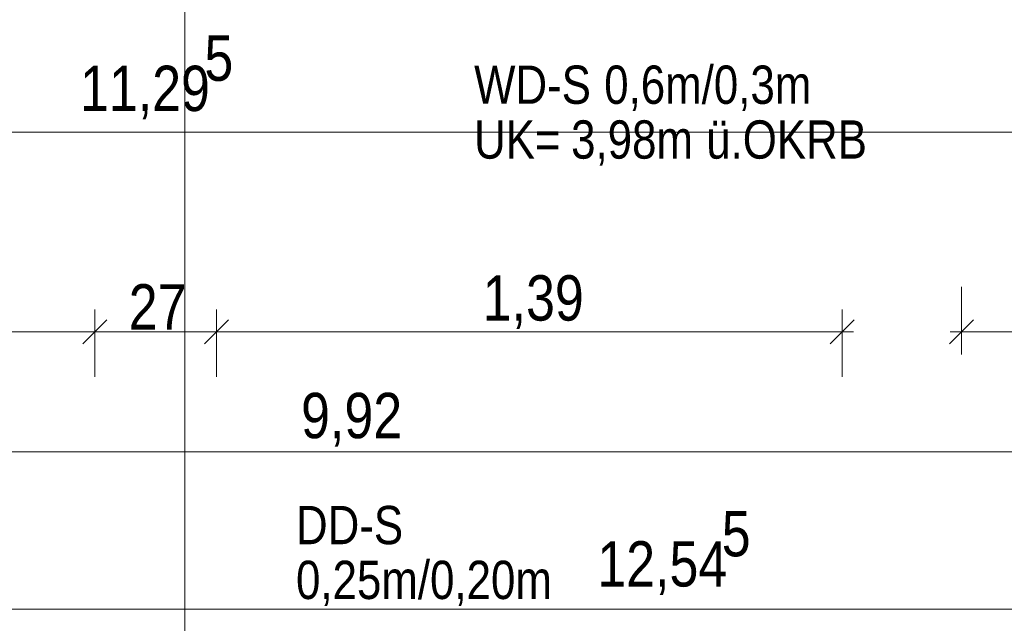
# Model space of a CAD drawing. Extents: x -720 to 300, y 62 to 1162.
# Tile 76 of 256: x -464 to -420, y 875 to 902. Entities that reach past the tile are written whole.
import ezdxf
from ezdxf.lldxf.tags import DXFTag

# ---------------------------------------------------------------- set-up
doc = ezdxf.new("R2010")
doc.units = 0
doc.layers.get('0').update_dxf_attribs({"lineweight": 13})
for name, color, linetype, lineweight, true_color in [('30 -34 Innenwände- 11 Durchbruch', 4, 'Continuous', 9, 0x00ffff), ('30 -35 Decken- 11 Durchbruch', 5, 'Continuous', 15, 0x0000ff), ('70 -76 Bemaßung- 2 Allgemein', 9, 'Continuous', 5, 0x808080)]:
    doc.layers.add(name, color=color, linetype=linetype, lineweight=lineweight, true_color=true_color)
doc.layers.add('70 -71 Achsen- 1 Gebäudeachsen', color=7, linetype='STRICHPUNKT2-A06G93UB8I', lineweight=18)
doc.styles.get("Standard").update_dxf_attribs({"font": 'ARIALN.TTF'})
tags = doc.linetypes.add('STRICHPUNKT2-A06G93UB8I', pattern=[12.7, 6.35, -3.175, 0, -3.175]).pattern_tags.tags
tags[10:11] = [DXFTag(74, 4), DXFTag(75, 0), DXFTag(340, '0'), DXFTag(46, 0.0), DXFTag(50, 0.0), DXFTag(44, 0.0), DXFTag(45, 0.0)]
tags[8:9] = [DXFTag(74, 4), DXFTag(75, 0), DXFTag(340, '0'), DXFTag(46, 0.0), DXFTag(50, 0.0), DXFTag(44, 0.0), DXFTag(45, 0.0)]
tags[6:7] = [DXFTag(74, 4), DXFTag(75, 0), DXFTag(340, '0'), DXFTag(46, 0.0), DXFTag(50, 0.0), DXFTag(44, 0.0), DXFTag(45, 0.0)]
tags[4:5] = [DXFTag(74, 4), DXFTag(75, 0), DXFTag(340, '0'), DXFTag(46, 0.0), DXFTag(50, 0.0), DXFTag(44, 0.0), DXFTag(45, 0.0)]

# ---------------------------------------------------------------- blocks, each defined once
blk = doc.blocks.new('Referenz-A06G93UD8I')
at = {"layer": '70 -71 Achsen- 1 Gebäudeachsen', "color": 0, "linetype": 'STRICHPUNKT2-A06G93UB8I', "lineweight": -2, "ltscale": 0.13}
blk.add_line((-456.853, 1084.852), (-456.853, 85.412), dxfattribs=at)
at = {"layer": '70 -76 Bemaßung- 2 Allgemein', "color": 0, "linetype": 'Continuous', "lineweight": -2, "ltscale": 0.13}
for p, q in [((-346.313, 896.612), (-570.093, 896.612)), ((-422.353, 889.737), (-422.353, 886.737)), ((-460.853, 885.737), (-460.853, 888.737)), ((-460.853, 885.737), (-460.853, 888.737)), ((-455.453, 885.737), (-455.453, 888.737)), ((-455.453, 885.737), (-455.453, 888.737)), ((-427.653, 885.737), (-427.653, 888.737)), ((-460.322, 888.268), (-461.384, 887.206)), ((-461.384, 887.206), (-460.322, 888.268)), ((-455.984, 887.206), (-454.922, 888.268)), ((-454.922, 888.268), (-455.984, 887.206)), ((-427.122, 888.268), (-428.184, 887.206)), ((-422.884, 887.206), (-421.822, 888.268)), ((-461.913, 887.737), (-500.293, 887.737)), ((-460.353, 887.737), (-461.913, 887.737)), ((-461.353, 887.737), (-459.793, 887.737)), ((-456.513, 887.737), (-459.793, 887.737)), ((-454.953, 887.737), (-456.513, 887.737)), ((-455.953, 887.737), (-454.393, 887.737)), ((-428.713, 887.737), (-454.393, 887.737)), ((-427.153, 887.737), (-428.713, 887.737)), ((-422.853, 887.737), (-421.293, 887.737)), ((-387.413, 887.737), (-421.293, 887.737)), ((-351.413, 882.412), (-547.693, 882.412)), ((-301.913, 875.412), (-550.693, 875.412))]:
    blk.add_line(p, q, dxfattribs=at)
at = {"layer": '30 -34 Innenwände- 11 Durchbruch', "color": 0, "linetype": 'Continuous', "lineweight": -2, "ltscale": 0.13, "char_height": 1.7, "attachment_point": 1}
for s, insert in [('{\\fArial Narrow;WD-S}', (-444.006, 899.568)), ('{\\fArial Narrow;0,6m/0,3m}', (-438.226, 899.568)), ('{\\fArial Narrow;UK=}', (-444.006, 897.133)), ('{\\fArial Narrow;3,98m}', (-439.696, 897.133)), ('{\\fArial Narrow;ü.OKRB}', (-433.697, 897.133))]:
    blk.add_mtext(s, dxfattribs=dict(at, insert=insert))
at = {"layer": '30 -35 Decken- 11 Durchbruch', "color": 0, "linetype": 'Continuous', "lineweight": -2, "ltscale": 0.13, "char_height": 1.7, "attachment_point": 1}
for s, insert in [('{\\fArial Narrow;DD-S}', (-451.917, 880.005)), ('{\\fArial Narrow;0,25m/0,20m}', (-451.917, 877.57))]:
    blk.add_mtext(s, dxfattribs=dict(at, insert=insert))
at = {"layer": '70 -76 Bemaßung- 2 Allgemein', "color": 0, "linetype": 'Continuous', "lineweight": -2, "ltscale": 0.13, "char_height": 2.01377, "attachment_point": 1}
for s, insert in [('{\\fArial Narrow;5}', (-455.986, 900.905)), ('{\\fArial Narrow;11,29}', (-461.514, 899.562)), ('{\\fArial Narrow;1,39}', (-443.623, 890.253)), ('{\\fArial Narrow;27}', (-459.349, 889.855)), ('{\\fArial Narrow;9,92}', (-451.692, 885.028)), ('{\\fArial Narrow;5}', (-433.005, 879.78)), ('{\\fArial Narrow;12,54}', (-438.533, 878.438))]:
    blk.add_mtext(s, dxfattribs=dict(at, insert=insert))

msp = doc.modelspace()

# ---------------------------------------------------------------- block references
at = {"color": 8, "lineweight": 13, "ltscale": 0.13, "true_color": 0x808080}
msp.add_blockref('Referenz-A06G93UD8I', (0, 0), dxfattribs=at)

doc.saveas('drawing.dxf')
